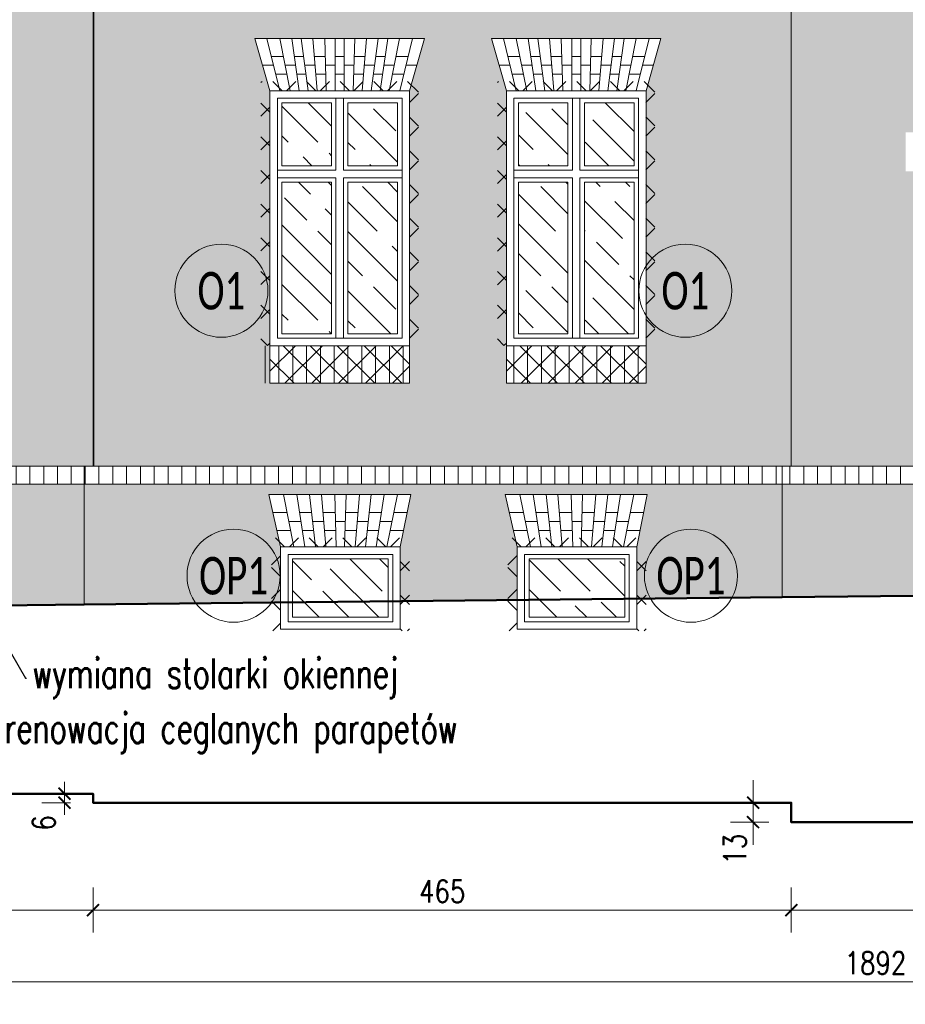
# Model space of a CAD drawing. Header units: millimetres. Extents: x 284606 to 569416, y -192995 to -95103.
# Tile 139 of 178: x 300021 to 300611, y -99036 to -98380. Entities that reach past the tile are written whole.
import ezdxf
from ezdxf import colors
from ezdxf.entities.mleader import LeaderData, LeaderLine
from ezdxf.enums import TextEntityAlignment as Align
from ezdxf.math import Vec2, Vec3

# ---------------------------------------------------------------- set-up
doc = ezdxf.new("R2010")
doc.units = ezdxf.units.MM
doc.layers.get('0').update_dxf_attribs({"lineweight": 0})
for name, color, linetype, lineweight in [('!STR_Elewacje 0.15', 10, 'Continuous', 15), ('!STR_Konstrukcja 0.20', 200, 'Continuous', 20), ('!STR_Konstrukcja 0.50', 72, 'Continuous', 50), ('!STR_Kreskowanie', 253, 'Continuous', 5), ('!STR_Ocieplenie 0.05', 1, 'Continuous', 5), ('!STR_Opisy 0.09', 8, 'Continuous', 9), ('!STR_Stolarka okienna', 72, 'Continuous', 15), ('!STR_Wymiarowanie', 254, 'Continuous', 9), ('EKO Opisy 0.09', 8, 'Continuous', 9)]:
    doc.layers.add(name, color=color, linetype=linetype, lineweight=lineweight)
doc.layers.add('!STR_Kreskowanie ścian', color=7, linetype='Continuous', lineweight=5, true_color=0xa6a6a6)
doc.styles.add('EKO 1-10', font='romans.shx', dxfattribs={"width": 0.8, "height": 15})
doc.styles.add('EKO CM 1-50', font='calibri.ttf', dxfattribs={"width": 0.8, "height": 12.5})
doc.styles.add('j-romans', font='romans.shx', dxfattribs={"width": 0.7})
doc.dimstyles.new('EKO wymiar 1-10', dxfattribs={"dimtxt": 15, "dimasz": 8, "dimexe": 15, "dimexo": 15, "dimgap": 5, "dimtad": 1, "dimdec": 0, "dimtxsty": 'EKO 1-10', "dimblk": 'ARCHTICK', "dimcen": 10, "dimdle": 15, "dimclrd": 256, "dimclre": 256, "dimclrt": 256, "dimazin": 2, "dimtfac": 1, "dimtdec": 0, "dimtmove": 2, "dimatfit": 3, "dimldrblk": 'ARCHTICK', "dimfxl": 15, "dimfxlon": 1, "dimlwd": -1, "dimlwe": -1, "dimarcsym": 0})

# ---------------------------------------------------------------- blocks, each defined once
blk = doc.blocks.new('okno 100x175')
at = {"layer": '!STR_Kreskowanie', "ltscale": 0.3}
h = blk.add_hatch(dxfattribs=at)
h.set_pattern_fill('GOST_WOOD', color=256, scale=7, angle=45)
h.set_pattern_definition([(135, (-591764.885, 207373.385), (29.6984848, 29.6984848), [70, -14]), (135, (-591745.086, 207373.385), (29.6984848, 29.6984848), [42, -10.5, 21, -10.5]), (135, (-591720.337, 207368.435), (29.6984848, 29.6984848), [70, -14])])
h.paths.add_polyline_path([(52, 162), (52, 120), (85, 120), (85, 162)])
h.paths.add_polyline_path([(8, 120), (41, 120), (41, 162), (8, 162)])
h.paths.add_polyline_path([(8, 8), (41, 8), (41, 109), (8, 109)])
h.paths.add_polyline_path([(52, 109), (52, 8), (85, 8), (85, 109)])
at = {"layer": '!STR_Kreskowanie ścian', "ltscale": 1.5}
h = blk.add_hatch(dxfattribs=at)
h.set_pattern_fill('ANSI31', color=256, scale=2.9, angle=45)
h.set_pattern_definition([(90, (-591764.885, 207373.385), (-9.2075, 9e-16), [])])
h.paths.add_polyline_path([(96.5, 0), (96.5, -25), (-3.5, -25), (-3.5, 0)])
at = {"layer": '!STR_Elewacje 0.15', "ltscale": 1.5}
for p, q in [((0, 170), (-9.97, 204.93)), ((102.97, 204.93), (-9.97, 204.93)), ((6.5, 170), (-2.01, 204.93)), ((13.5, 170), (6.57, 204.93)), ((19.5, 170), (14.54, 204.93)), ((25.5, 170), (20.91, 204.93)), ((31.5, 170), (28.63, 204.93)), ((37.5, 170), (36.5, 204.93)), ((43.5, 170), (43.5, 204.93)), ((49.5, 170), (49.5, 204.93)), ((55.5, 170), (56.5, 204.93)), ((61.5, 170), (64.37, 204.93)), ((67.5, 170), (72.09, 204.93)), ((73.5, 170), (78.46, 204.93)), ((79.5, 170), (86.43, 204.93)), ((86.5, 170), (95.01, 204.93)), ((93, 170), (102.97, 204.93)), ((8.95, 192.93), (0.92, 192.93)), ((22.49, 192.93), (16.24, 192.93)), ((36.84, 192.93), (29.62, 192.93)), ((49.5, 192.93), (43.5, 192.93)), ((63.38, 192.93), (56.16, 192.93)), ((76.76, 192.93), (70.51, 192.93)), ((92.08, 192.93), (84.05, 192.93)), ((2.38, 186.93), (-4.83, 186.93)), ((17.1, 186.93), (10.14, 186.93)), ((30.11, 186.93), (23.28, 186.93)), ((43.5, 186.93), (37.02, 186.93)), ((55.98, 186.93), (49.5, 186.93)), ((69.72, 186.93), (62.89, 186.93)), ((82.86, 186.93), (75.9, 186.93)), ((97.83, 186.93), (90.62, 186.93)), ((11.33, 180.93), (3.84, 180.93)), ((11.33, 180.93), (3.84, 180.93)), ((11.33, 180.93), (3.84, 180.93)), ((24.07, 180.93), (17.95, 180.93)), ((24.07, 180.93), (17.95, 180.93)), ((24.07, 180.93), (17.95, 180.93)), ((37.19, 180.93), (30.6, 180.93)), ((37.19, 180.93), (30.6, 180.93)), ((37.19, 180.93), (30.6, 180.93)), ((49.5, 180.93), (43.5, 180.93)), ((49.5, 180.93), (43.5, 180.93)), ((49.5, 180.93), (43.5, 180.93)), ((62.4, 180.93), (55.81, 180.93)), ((62.4, 180.93), (55.81, 180.93)), ((62.4, 180.93), (55.81, 180.93)), ((75.05, 180.93), (68.93, 180.93)), ((75.05, 180.93), (68.93, 180.93)), ((75.05, 180.93), (68.93, 180.93)), ((89.16, 180.93), (81.67, 180.93)), ((89.16, 180.93), (81.67, 180.93)), ((89.16, 180.93), (81.67, 180.93))]:
    blk.add_line(p, q, dxfattribs=at)
blk.add_lwpolyline([(93, 0), (0, 0), (0, -25), (93, -25)], close=True, dxfattribs=at)
at = {"layer": '!STR_Stolarka okienna', "ltscale": 1.5}
for points in [[(93, 0), (93, 170), (0, 170), (0, 0), (93, 0)], [(44, 165), (44, 117)], [(49, 165), (49, 117)], [(44, 117), (5, 117)], [(44, 112), (5, 112)], [(44, 112), (44, 5)], [(88, 117), (49, 117)], [(49, 112), (49, 5)], [(88, 112), (49, 112)]]:
    blk.add_lwpolyline(points, dxfattribs=at)
for points in [[(88, 5), (88, 165), (5, 165), (5, 5)], [(41, 162), (8, 162), (8, 120), (41, 120)], [(85, 162), (52, 162), (52, 120), (85, 120)], [(88, 112), (49, 112), (49, 5), (88, 5)], [(41, 109), (8, 109), (8, 8), (41, 8)], [(85, 109), (52, 109), (52, 8), (85, 8)]]:
    blk.add_lwpolyline(points, close=True, dxfattribs=at)
blk = doc.blocks.new('_ArchTick')
at = {"color": 0, "linetype": 'ByBlock', "const_width": 0.15}
blk.add_lwpolyline([(-0.5, -0.5), (0.5, 0.5)], dxfattribs=at)
blk = doc.blocks.new('*D535')
at = {"layer": '!STR_Wymiarowanie', "ltscale": 1.5, "transparency": 16777216}
for p, q in [((299654.08, -98958.69), (299654.08, -98988.69)), ((300069.47, -98958.69), (300069.47, -98988.69)), ((299639.08, -98973.69), (300084.47, -98973.69))]:
    blk.add_line(p, q, dxfattribs=at)
at = {"layer": 'Defpoints', "color": 0, "ltscale": 1.5, "transparency": 16777216}
for p in [(299654.08, -98896.07), (300069.47, -98902.07), (300069.47, -98973.69)]:
    blk.add_point(p, dxfattribs=at)
at = {"layer": '!STR_Wymiarowanie', "ltscale": 1.5, "transparency": 16777216, "xscale": 8, "yscale": 8, "zscale": 8, "rotation": 180}
blk.add_blockref('_ArchTick', (299654.08, -98973.69), dxfattribs=at)
at = {"layer": '!STR_Wymiarowanie', "ltscale": 1.5, "transparency": 16777216, "xscale": 8, "yscale": 8, "zscale": 8}
blk.add_blockref('_ArchTick', (300069.47, -98973.69), dxfattribs=at)
at = {"layer": '!STR_Wymiarowanie', "ltscale": 1.5, "transparency": 16777216, "insert": (299861.78, -98961.19), "char_height": 15, "attachment_point": 5, "style": 'EKO 1-10'}
blk.add_mtext('415', dxfattribs=at)
blk = doc.blocks.new('*D536')
at = {"layer": '!STR_Wymiarowanie', "ltscale": 1.5, "transparency": 16777216}
for p, q in [((300069.47, -98958.69), (300069.47, -98988.69)), ((300534.73, -98958.69), (300534.73, -98988.69)), ((300054.47, -98973.69), (300549.73, -98973.69))]:
    blk.add_line(p, q, dxfattribs=at)
at = {"layer": 'Defpoints', "color": 0, "ltscale": 1.5, "transparency": 16777216}
for p in [(300069.47, -98902.07), (300534.73, -98915.07), (300534.73, -98973.69)]:
    blk.add_point(p, dxfattribs=at)
at = {"layer": '!STR_Wymiarowanie', "ltscale": 1.5, "transparency": 16777216, "xscale": 8, "yscale": 8, "zscale": 8, "rotation": 180}
blk.add_blockref('_ArchTick', (300069.47, -98973.69), dxfattribs=at)
at = {"layer": '!STR_Wymiarowanie', "ltscale": 1.5, "transparency": 16777216, "xscale": 8, "yscale": 8, "zscale": 8}
blk.add_blockref('_ArchTick', (300534.73, -98973.69), dxfattribs=at)
at = {"layer": '!STR_Wymiarowanie', "ltscale": 1.5, "transparency": 16777216, "insert": (300302.1, -98961.19), "char_height": 15, "attachment_point": 5, "style": 'EKO 1-10'}
blk.add_mtext('465', dxfattribs=at)
blk = doc.blocks.new('*D537')
at = {"layer": '!STR_Wymiarowanie', "ltscale": 1.5, "transparency": 16777216}
for p, q in [((300534.73, -98958.69), (300534.73, -98988.69)), ((301111.86, -98958.69), (301111.86, -98988.69)), ((300519.73, -98973.69), (301126.86, -98973.69))]:
    blk.add_line(p, q, dxfattribs=at)
at = {"layer": 'Defpoints', "color": 0, "ltscale": 1.5, "transparency": 16777216}
for p in [(300534.73, -98915.07), (301111.86, -98915.07), (301111.86, -98973.69)]:
    blk.add_point(p, dxfattribs=at)
at = {"layer": '!STR_Wymiarowanie', "ltscale": 1.5, "transparency": 16777216, "xscale": 8, "yscale": 8, "zscale": 8, "rotation": 180}
blk.add_blockref('_ArchTick', (300534.73, -98973.69), dxfattribs=at)
at = {"layer": '!STR_Wymiarowanie', "ltscale": 1.5, "transparency": 16777216, "xscale": 8, "yscale": 8, "zscale": 8}
blk.add_blockref('_ArchTick', (301111.86, -98973.69), dxfattribs=at)
at = {"layer": '!STR_Wymiarowanie', "ltscale": 1.5, "transparency": 16777216, "insert": (300823.3, -98961.19), "char_height": 15, "attachment_point": 5, "style": 'EKO 1-10'}
blk.add_mtext('577', dxfattribs=at)
blk = doc.blocks.new('*D540')
at = {"layer": '!STR_Wymiarowanie', "ltscale": 1.5, "transparency": 16777216}
for p, q in [((300509.28, -98887.07), (300509.28, -98930.07)), ((300519.73, -98902.07), (300494.28, -98902.07)), ((300519.73, -98915.07), (300494.28, -98915.07))]:
    blk.add_line(p, q, dxfattribs=at)
at = {"layer": 'Defpoints', "color": 0, "ltscale": 1.5, "transparency": 16777216}
for p in [(300534.73, -98902.07), (300509.28, -98915.07), (300534.73, -98915.07)]:
    blk.add_point(p, dxfattribs=at)
at = {"layer": '!STR_Wymiarowanie', "ltscale": 1.5, "transparency": 16777216, "xscale": 8, "yscale": 8, "zscale": 8}
for p, rotation in [((300509.28, -98902.07), 90), ((300509.28, -98915.07), 270)]:
    blk.add_blockref('_ArchTick', p, dxfattribs=dict(at, rotation=rotation))
at = {"layer": '!STR_Wymiarowanie', "ltscale": 1.5, "transparency": 16777216, "insert": (300497.11, -98933.03), "char_height": 15, "attachment_point": 5, "rotation": 90, "style": 'EKO 1-10'}
blk.add_mtext('13', dxfattribs=at)
blk = doc.blocks.new('*D541')
at = {"layer": '!STR_Wymiarowanie', "ltscale": 1.5, "transparency": 16777216}
for p, q in [((300050.37, -98896.07), (300050.37, -98888.07)), ((300054.47, -98896.07), (300035.37, -98896.07)), ((300050.37, -98896.07), (300050.37, -98902.07)), ((300054.47, -98902.07), (300035.37, -98902.07)), ((300050.37, -98902.07), (300050.37, -98910.07))]:
    blk.add_line(p, q, dxfattribs=at)
at = {"layer": 'Defpoints', "color": 0, "ltscale": 1.5, "transparency": 16777216}
for p in [(300069.47, -98896.07), (300050.37, -98902.07), (300069.47, -98902.07)]:
    blk.add_point(p, dxfattribs=at)
at = {"layer": '!STR_Wymiarowanie', "ltscale": 1.5, "transparency": 16777216, "xscale": 8, "yscale": 8, "zscale": 8}
for p, rotation in [((300050.37, -98896.07), 270), ((300050.37, -98902.07), 90)]:
    blk.add_blockref('_ArchTick', p, dxfattribs=dict(at, rotation=rotation))
at = {"layer": '!STR_Wymiarowanie', "ltscale": 1.5, "transparency": 16777216, "insert": (300036.63, -98915.55), "char_height": 15, "attachment_point": 5, "rotation": 90, "style": 'EKO 1-10'}
blk.add_mtext('6', dxfattribs=at)
blk = doc.blocks.new('*D544')
at = {"layer": '!STR_Wymiarowanie', "ltscale": 1.5, "transparency": 16777216}
for p, q in [((299644.72, -99006.5), (299644.72, -99036.5)), ((301536.86, -99006.5), (301536.86, -99036.5)), ((299629.72, -99021.5), (301551.86, -99021.5))]:
    blk.add_line(p, q, dxfattribs=at)
at = {"layer": 'Defpoints', "color": 0, "ltscale": 1.5, "transparency": 16777216}
for p in [(299644.72, -98896.07), (301536.86, -98896.07), (301536.86, -99021.5)]:
    blk.add_point(p, dxfattribs=at)
at = {"layer": '!STR_Wymiarowanie', "ltscale": 1.5, "transparency": 16777216, "xscale": 8, "yscale": 8, "zscale": 8, "rotation": 180}
blk.add_blockref('_ArchTick', (299644.72, -99021.5), dxfattribs=at)
at = {"layer": '!STR_Wymiarowanie', "ltscale": 1.5, "transparency": 16777216, "xscale": 8, "yscale": 8, "zscale": 8}
blk.add_blockref('_ArchTick', (301536.86, -99021.5), dxfattribs=at)
at = {"layer": '!STR_Wymiarowanie', "ltscale": 1.5, "transparency": 16777216, "insert": (300590.79, -99009), "char_height": 15, "attachment_point": 5, "style": 'EKO 1-10'}
blk.add_mtext('1892', dxfattribs=at)
blk = doc.blocks.new('okno piwnicy')
at = {"layer": '!STR_Kreskowanie', "ltscale": 0.3}
h = blk.add_hatch(dxfattribs=at)
h.set_pattern_fill('GOST_WOOD', color=256, scale=7, angle=45)
h.set_pattern_definition([(135, (-287916.425, 101495.86), (29.698485, 29.698485), [70, -14]), (135, (-287896.626, 101495.86), (29.698485, 29.698485), [42, -10.5, 21, -10.5]), (135, (-287871.878, 101490.91), (29.698485, 29.698485), [70, -14])])
h.paths.add_polyline_path([(71.78, 46.96), (8, 46.96), (8, 8), (71.78, 8)])
at = {"layer": '!STR_Elewacje 0.15', "ltscale": 1.5}
for p, q in [((86.71, 89.89), (-7.84, 89.89)), ((0, 54.96), (-7.84, 89.89)), ((8.88, 54.96), (1.96, 89.89)), ((16.15, 54.96), (10.78, 89.89)), ((23.25, 54.96), (19.37, 89.89)), ((30.13, 54.96), (27.27, 89.89)), ((37.13, 54.96), (36.13, 89.89)), ((42.65, 54.96), (43.65, 89.89)), ((49.65, 54.96), (52.51, 89.89)), ((56.53, 54.96), (60.41, 89.89)), ((63.63, 54.96), (69, 89.89)), ((70.9, 54.96), (77.82, 89.89)), ((79.78, 54.96), (86.71, 89.89)), ((4.34, 77.89), (-5.15, 77.89)), ((20.7, 77.89), (12.63, 77.89)), ((36.48, 77.89), (28.25, 77.89)), ((43.3, 77.89), (51.53, 77.89)), ((59.08, 77.89), (67.16, 77.89)), ((75.44, 77.89), (84.33, 77.89)), ((6.72, 65.89), (-2.45, 65.89)), ((6.72, 65.89), (-2.45, 65.89)), ((6.72, 65.89), (-2.45, 65.89)), ((13.55, 71.89), (5.53, 71.89)), ((22.03, 65.89), (14.47, 65.89)), ((22.03, 65.89), (14.47, 65.89)), ((22.03, 65.89), (14.47, 65.89)), ((28.74, 71.89), (21.37, 71.89)), ((36.82, 65.89), (29.24, 65.89)), ((36.82, 65.89), (29.24, 65.89)), ((36.82, 65.89), (29.24, 65.89)), ((43.13, 71.89), (36.65, 71.89)), ((42.96, 65.89), (50.54, 65.89)), ((42.96, 65.89), (50.54, 65.89)), ((42.96, 65.89), (50.54, 65.89)), ((51.04, 71.89), (58.41, 71.89)), ((57.75, 65.89), (65.31, 65.89)), ((57.75, 65.89), (65.31, 65.89)), ((57.75, 65.89), (65.31, 65.89)), ((66.23, 71.89), (74.25, 71.89)), ((73.06, 65.89), (81.95, 65.89)), ((73.06, 65.89), (81.95, 65.89)), ((73.06, 65.89), (81.95, 65.89))]:
    blk.add_line(p, q, dxfattribs=at)
at = {"layer": '!STR_Stolarka okienna', "ltscale": 1.5}
for points in [[(0, 54.96), (79.78, 54.96), (79.78, 0), (0, 0)], [(5, 49.96), (74.78, 49.96), (74.78, 5), (5, 5)], [(8, 46.96), (71.78, 46.96), (71.78, 8), (8, 8)]]:
    blk.add_lwpolyline(points, close=True, dxfattribs=at)
blk = doc.blocks.new('KÓLKO')
at = {"layer": '!STR_Opisy 0.09'}
blk.add_circle((0, -15.51), 15.51, dxfattribs=at)
at = {"layer": '!STR_Opisy 0.09', "style": 'EKO 1-10', "width": 0.8}
blk.add_attdef('NR', text='', height=15, dxfattribs=at).set_placement((0, -15.51), align=Align.MIDDLE_CENTER)

msp = doc.modelspace()

# ---------------------------------------------------------------- hatches: boundary and pattern name
at = {"layer": '!STR_Kreskowanie ścian', "ltscale": 0.3}
h = msp.add_hatch(dxfattribs=at)
h.set_pattern_fill('AR-B816', color=256, scale=0.04)
h.set_pattern_definition([(0, (11300.432, 0), (0, 8.128), []), (90, (11300.432, 0), (-8.128, 8.128), [8.128, -8.128])])
h.paths.add_polyline_path([(300069.47, -98367.53), (300019.47, -98367.53), (299644.72, -98367.53), (299644.72, -98677.57), (300069.47, -98677.57)])
h.paths.add_polyline_path([(299804.33, -98622.33), (299804.33, -98597.33), (299804.33, -98427.33), (299794.36, -98392.41), (299920.31, -98392.41), (299910.33, -98427.33), (299910.33, -98597.33), (299910.33, -98622.33)], flags=16)
h.paths.add_polyline_path([(299809.33, -98592.33), (299809.33, -98432.33), (299905.33, -98432.33), (299905.33, -98592.33), (299860.33, -98592.33)], flags=0)
h.paths.add_polyline_path([(299812.33, -98589.33), (299812.33, -98488.33), (299852.33, -98488.33), (299852.33, -98589.33)], flags=0)
h.paths.add_polyline_path([(299863.33, -98589.33), (299863.33, -98488.33), (299902.33, -98488.33), (299902.33, -98589.33)], flags=0)
h.paths.add_polyline_path([(299748.33, -98481.09), (299748.33, -98455.09), (299772.33, -98455.09), (299772.33, -98481.09)], flags=16)
h.paths.add_polyline_path([(299724.33, -98481.09), (299700.33, -98481.09), (299700.33, -98455.09), (299724.33, -98455.09)], flags=16)
h.paths.add_polyline_path([(299812.33, -98477.33), (299812.33, -98435.33), (299852.33, -98435.33), (299852.33, -98477.33)], flags=0)
h.paths.add_polyline_path([(299863.33, -98477.33), (299863.33, -98435.33), (299902.33, -98435.33), (299902.33, -98477.33)], flags=0)
h.paths.add_polyline_path([(299812.25, -98404.41), (299820.29, -98404.41), (299821.48, -98410.41), (299828.43, -98410.41), (299827.58, -98404.41), (299833.82, -98404.41), (299834.61, -98410.41), (299841.44, -98410.41), (299840.95, -98404.41), (299848.18, -98404.41), (299848.35, -98410.41), (299854.83, -98410.41), (299854.83, -98404.41), (299860.83, -98404.41), (299860.83, -98410.41), (299867.32, -98410.41), (299867.49, -98404.41), (299874.71, -98404.41), (299874.22, -98410.41), (299881.06, -98410.41), (299881.84, -98404.41), (299888.09, -98404.41), (299887.24, -98410.41), (299894.19, -98410.41), (299895.38, -98404.41), (299903.42, -98404.41), (299900.49, -98416.41), (299893, -98416.41), (299894.19, -98410.41), (299887.24, -98410.41), (299886.38, -98416.41), (299880.27, -98416.41), (299881.06, -98410.41), (299874.22, -98410.41), (299873.73, -98416.41), (299867.15, -98416.41), (299867.32, -98410.41), (299860.83, -98410.41), (299860.83, -98416.41), (299854.83, -98416.41), (299854.83, -98410.41), (299848.35, -98410.41), (299848.52, -98416.41), (299841.94, -98416.41), (299841.44, -98410.41), (299834.61, -98410.41), (299835.4, -98416.41), (299829.28, -98416.41), (299828.43, -98410.41), (299821.48, -98410.41), (299822.67, -98416.41), (299815.17, -98416.41)], flags=0)
h.paths.add_polyline_path([(299942.33, -98481.09), (299942.33, -98455.09), (299966.33, -98455.09), (299966.33, -98481.09)], flags=16)
h.paths.add_polyline_path([(299990.33, -98481.09), (299990.33, -98455.09), (300014.33, -98455.09), (300014.33, -98481.09)], flags=16)
h.paths.add_polyline_path([(299810.06, -98696.57), (299904.61, -98696.57), (299897.68, -98731.5), (299897.68, -98771.67), (300063.47, -98769.92), (300063.47, -98689.57), (299638.72, -98689.57), (299638.72, -98774.39), (299817.9, -98772.5), (299817.9, -98731.5)])
h.paths.add_polyline_path([(300186.54, -98696.57), (300281.09, -98696.57), (300274.16, -98731.5), (300274.16, -98767.71), (300351.96, -98766.89), (300351.96, -98731.5), (300344.12, -98696.57), (300438.67, -98696.57), (300431.74, -98731.5), (300431.74, -98766.06), (300528.73, -98765.04), (300528.73, -98689.57), (300063.47, -98689.57), (300063.47, -98769.92), (300194.38, -98768.55), (300194.38, -98731.5)])
h.paths.add_polyline_path([(300534.73, -98367.53), (300484.73, -98367.53), (300484.73, -98357.53), (300472.42, -98357.53), (300472.42, -98347.53), (300093.03, -98347.53), (300089.47, -98367.53), (300069.95, -98367.53), (300069.95, -98677.57), (300534.73, -98677.57)])
h.paths.add_polyline_path([(300187.31, -98622.33), (300187.31, -98597.33), (300187.31, -98427.33), (300177.34, -98392.41), (300290.28, -98392.41), (300280.31, -98427.33), (300280.31, -98597.33), (300280.31, -98622.33)], flags=16)
h.paths.add_polyline_path([(300192.31, -98592.33), (300192.31, -98432.33), (300275.31, -98432.33), (300275.31, -98592.33), (300236.31, -98592.33)], flags=0)
h.paths.add_polyline_path([(300195.31, -98589.33), (300195.31, -98488.33), (300228.31, -98488.33), (300228.31, -98589.33)], flags=0)
h.paths.add_polyline_path([(300239.31, -98589.33), (300239.31, -98488.33), (300272.31, -98488.33), (300272.31, -98589.33)], flags=0)
h.paths.add_polyline_path([(300195.31, -98477.33), (300195.31, -98435.33), (300228.31, -98435.33), (300228.31, -98477.33)], flags=0)
h.paths.add_polyline_path([(300239.31, -98477.33), (300239.31, -98435.33), (300272.31, -98435.33), (300272.31, -98477.33)], flags=0)
h.paths.add_polyline_path([(300188.23, -98404.41), (300196.27, -98404.41), (300197.46, -98410.41), (300204.41, -98410.41), (300203.56, -98404.41), (300209.8, -98404.41), (300210.59, -98410.41), (300217.42, -98410.41), (300216.93, -98404.41), (300224.16, -98404.41), (300224.33, -98410.41), (300230.81, -98410.41), (300230.81, -98404.41), (300236.81, -98404.41), (300236.81, -98410.41), (300243.3, -98410.41), (300243.47, -98404.41), (300250.69, -98404.41), (300250.2, -98410.41), (300257.04, -98410.41), (300257.82, -98404.41), (300264.07, -98404.41), (300263.22, -98410.41), (300270.17, -98410.41), (300271.36, -98404.41), (300279.4, -98404.41), (300276.47, -98416.41), (300268.98, -98416.41), (300270.17, -98410.41), (300263.22, -98410.41), (300262.36, -98416.41), (300256.25, -98416.41), (300257.04, -98410.41), (300250.2, -98410.41), (300249.71, -98416.41), (300243.13, -98416.41), (300243.3, -98410.41), (300236.81, -98410.41), (300236.81, -98416.41), (300230.81, -98416.41), (300230.81, -98410.41), (300224.33, -98410.41), (300224.5, -98416.41), (300217.92, -98416.41), (300217.42, -98410.41), (300210.59, -98410.41), (300211.38, -98416.41), (300205.26, -98416.41), (300204.41, -98410.41), (300197.46, -98410.41), (300198.65, -98416.41), (300191.15, -98416.41)], flags=0)
h.paths.add_polyline_path([(300344.9, -98622.33), (300344.9, -98597.33), (300344.9, -98427.33), (300334.92, -98392.41), (300447.87, -98392.41), (300437.9, -98427.33), (300437.9, -98597.33), (300437.9, -98622.33)], flags=16)
h.paths.add_polyline_path([(300349.9, -98592.33), (300349.9, -98432.33), (300432.9, -98432.33), (300432.9, -98592.33), (300393.9, -98592.33)], flags=0)
h.paths.add_polyline_path([(300352.9, -98589.33), (300352.9, -98488.33), (300385.9, -98488.33), (300385.9, -98589.33)], flags=0)
h.paths.add_polyline_path([(300396.9, -98589.33), (300396.9, -98488.33), (300429.9, -98488.33), (300429.9, -98589.33)], flags=0)
h.paths.add_polyline_path([(300352.9, -98477.33), (300352.9, -98435.33), (300385.9, -98435.33), (300385.9, -98477.33)], flags=0)
h.paths.add_polyline_path([(300345.81, -98404.41), (300353.85, -98404.41), (300355.04, -98410.41), (300361.99, -98410.41), (300361.14, -98404.41), (300367.38, -98404.41), (300368.17, -98410.41), (300375.01, -98410.41), (300374.51, -98404.41), (300381.74, -98404.41), (300381.91, -98410.41), (300388.4, -98410.41), (300388.4, -98404.41), (300394.4, -98404.41), (300394.4, -98410.41), (300400.88, -98410.41), (300401.05, -98404.41), (300408.28, -98404.41), (300407.78, -98410.41), (300414.62, -98410.41), (300415.41, -98404.41), (300421.65, -98404.41), (300420.8, -98410.41), (300427.75, -98410.41), (300428.94, -98404.41), (300436.98, -98404.41), (300434.06, -98416.41), (300426.56, -98416.41), (300427.75, -98410.41), (300420.8, -98410.41), (300419.95, -98416.41), (300413.83, -98416.41), (300414.62, -98410.41), (300407.78, -98410.41), (300407.29, -98416.41), (300400.71, -98416.41), (300400.88, -98410.41), (300394.4, -98410.41), (300394.4, -98416.41), (300388.4, -98416.41), (300388.4, -98410.41), (300381.91, -98410.41), (300382.08, -98416.41), (300375.5, -98416.41), (300375.01, -98410.41), (300368.17, -98410.41), (300368.96, -98416.41), (300362.84, -98416.41), (300361.99, -98410.41), (300355.04, -98410.41), (300356.23, -98416.41), (300348.73, -98416.41)], flags=0)
h.paths.add_polyline_path([(300396.9, -98477.33), (300396.9, -98435.33), (300429.9, -98435.33), (300429.9, -98477.33)], flags=0)
h.paths.add_polyline_path([(301111.86, -98367.53), (300554.73, -98367.53), (300534.73, -98367.53), (300534.73, -98677.57), (301111.86, -98677.57)])
h.paths.add_polyline_path([(300949.02, -98622.33), (300856.02, -98622.33), (300856.02, -98597.33), (300856.02, -98427.33), (300846.05, -98392.41), (300959, -98392.41), (300949.02, -98427.33), (300949.02, -98597.33)], flags=16)
h.paths.add_polyline_path([(300944.02, -98592.33), (300905.02, -98592.33), (300861.02, -98592.33), (300861.02, -98432.33), (300944.02, -98432.33)], flags=0)
h.paths.add_polyline_path([(300941.02, -98589.33), (300908.02, -98589.33), (300908.02, -98488.33), (300941.02, -98488.33)], flags=0)
h.paths.add_polyline_path([(300897.02, -98589.33), (300864.02, -98589.33), (300864.02, -98488.33), (300897.02, -98488.33)], flags=0)
h.paths.add_polyline_path([(301002.32, -98481.09), (301002.32, -98455.09), (301026.32, -98455.09), (301026.32, -98481.09)], flags=16)
h.paths.add_polyline_path([(300941.02, -98477.33), (300908.02, -98477.33), (300908.02, -98435.33), (300941.02, -98435.33)], flags=0)
h.paths.add_polyline_path([(300897.02, -98477.33), (300864.02, -98477.33), (300864.02, -98435.33), (300897.02, -98435.33)], flags=0)
h.paths.add_polyline_path([(300790.44, -98622.33), (300697.44, -98622.33), (300697.44, -98597.33), (300697.44, -98427.33), (300687.47, -98392.41), (300800.41, -98392.41), (300790.44, -98427.33), (300790.44, -98597.33)], flags=16)
h.paths.add_polyline_path([(300945.18, -98416.41), (300937.69, -98416.41), (300938.88, -98410.41), (300931.93, -98410.41), (300931.08, -98416.41), (300924.96, -98416.41), (300925.75, -98410.41), (300918.91, -98410.41), (300918.42, -98416.41), (300911.84, -98416.41), (300912.01, -98410.41), (300905.52, -98410.41), (300905.52, -98416.41), (300899.52, -98416.41), (300899.52, -98410.41), (300893.04, -98410.41), (300893.21, -98416.41), (300886.63, -98416.41), (300886.14, -98410.41), (300879.3, -98410.41), (300880.09, -98416.41), (300873.97, -98416.41), (300873.12, -98410.41), (300866.17, -98410.41), (300867.36, -98416.41), (300859.86, -98416.41), (300856.94, -98404.41), (300864.98, -98404.41), (300866.17, -98410.41), (300873.12, -98410.41), (300872.27, -98404.41), (300878.51, -98404.41), (300879.3, -98410.41), (300886.14, -98410.41), (300885.64, -98404.41), (300892.87, -98404.41), (300893.04, -98410.41), (300899.52, -98410.41), (300899.52, -98404.41), (300905.52, -98404.41), (300905.52, -98410.41), (300912.01, -98410.41), (300912.18, -98404.41), (300919.4, -98404.41), (300918.91, -98410.41), (300925.75, -98410.41), (300926.53, -98404.41), (300932.78, -98404.41), (300931.93, -98410.41), (300938.88, -98410.41), (300940.07, -98404.41), (300948.11, -98404.41)], flags=0)
h.paths.add_polyline_path([(300785.44, -98592.33), (300702.44, -98592.33), (300702.44, -98432.33), (300785.44, -98432.33)], flags=0)
h.paths.add_polyline_path([(300782.44, -98589.33), (300705.44, -98589.33), (300705.44, -98435.33), (300782.44, -98435.33)], flags=0)
h.paths.add_polyline_path([(300786.6, -98416.41), (300779.11, -98416.41), (300780.3, -98410.41), (300773.35, -98410.41), (300772.49, -98416.41), (300766.38, -98416.41), (300767.16, -98410.41), (300760.33, -98410.41), (300759.84, -98416.41), (300753.25, -98416.41), (300753.43, -98410.41), (300746.94, -98410.41), (300746.94, -98416.41), (300740.94, -98416.41), (300740.94, -98410.41), (300734.46, -98410.41), (300734.63, -98416.41), (300728.05, -98416.41), (300727.55, -98410.41), (300720.72, -98410.41), (300721.51, -98416.41), (300715.39, -98416.41), (300714.54, -98410.41), (300707.58, -98410.41), (300708.77, -98416.41), (300701.28, -98416.41), (300698.36, -98404.41), (300706.4, -98404.41), (300707.58, -98410.41), (300714.54, -98410.41), (300713.69, -98404.41), (300719.93, -98404.41), (300720.72, -98410.41), (300727.55, -98410.41), (300727.06, -98404.41), (300734.29, -98404.41), (300734.46, -98410.41), (300740.94, -98410.41), (300740.94, -98404.41), (300746.94, -98404.41), (300746.94, -98410.41), (300753.43, -98410.41), (300753.6, -98404.41), (300760.82, -98404.41), (300760.33, -98410.41), (300767.16, -98410.41), (300767.95, -98404.41), (300774.2, -98404.41), (300773.35, -98410.41), (300780.3, -98410.41), (300781.49, -98404.41), (300789.52, -98404.41)], flags=0)
h.paths.add_polyline_path([(300634.86, -98481.09), (300610.86, -98481.09), (300610.86, -98455.09), (300634.86, -98455.09)], flags=16)
h.paths.add_polyline_path([(301117.86, -98689.57), (300528.73, -98689.57), (300528.73, -98765.04), (300704.51, -98763.19), (300704.51, -98731.5), (300696.67, -98696.57), (300791.22, -98696.57), (300784.29, -98731.5), (300784.29, -98762.35), (300863.09, -98761.53), (300863.09, -98731.5), (300855.25, -98696.57), (300949.8, -98696.57), (300942.87, -98731.5), (300942.87, -98760.69), (301117.86, -98758.85)])
h.paths.add_polyline_path([(301284.25, -98731.5), (301276.41, -98696.57), (301370.96, -98696.57), (301364.03, -98731.5), (301364.03, -98756.25), (301536.86, -98754.39), (301542.86, -98754.39), (301542.86, -98689.57), (301117.86, -98689.57), (301117.86, -98758.85), (301284.25, -98757.1)])
h.paths.add_polyline_path([(301536.86, -98367.53), (301305.51, -98367.53), (301111.86, -98367.53), (301111.86, -98677.57), (301536.86, -98677.57)])
h.paths.add_polyline_path([(301270.68, -98622.33), (301270.68, -98597.33), (301270.68, -98427.33), (301260.71, -98392.41), (301386.66, -98392.41), (301376.68, -98427.33), (301376.68, -98597.33), (301376.68, -98622.33)], flags=16)
h.paths.add_polyline_path([(301275.68, -98592.33), (301275.68, -98432.33), (301371.68, -98432.33), (301371.68, -98592.33), (301326.68, -98592.33)], flags=0)
h.paths.add_polyline_path([(301278.68, -98589.33), (301278.68, -98488.33), (301318.68, -98488.33), (301318.68, -98589.33)], flags=0)
h.paths.add_polyline_path([(301166.68, -98481.09), (301166.68, -98455.09), (301190.68, -98455.09), (301190.68, -98481.09)], flags=16)
h.paths.add_polyline_path([(301329.68, -98589.33), (301329.68, -98488.33), (301368.68, -98488.33), (301368.68, -98589.33)], flags=0)
h.paths.add_polyline_path([(301214.68, -98481.09), (301214.68, -98455.09), (301238.68, -98455.09), (301238.68, -98481.09)], flags=16)
h.paths.add_polyline_path([(301278.68, -98477.33), (301278.68, -98435.33), (301318.68, -98435.33), (301318.68, -98477.33)], flags=0)
h.paths.add_polyline_path([(301329.68, -98477.33), (301329.68, -98435.33), (301368.68, -98435.33), (301368.68, -98477.33)], flags=0)
h.paths.add_polyline_path([(301278.6, -98404.41), (301286.64, -98404.41), (301287.83, -98410.41), (301294.78, -98410.41), (301293.93, -98404.41), (301300.17, -98404.41), (301300.96, -98410.41), (301307.79, -98410.41), (301307.3, -98404.41), (301314.53, -98404.41), (301314.7, -98410.41), (301321.18, -98410.41), (301321.18, -98404.41), (301327.18, -98404.41), (301327.18, -98410.41), (301333.67, -98410.41), (301333.84, -98404.41), (301341.06, -98404.41), (301340.57, -98410.41), (301347.41, -98410.41), (301348.19, -98404.41), (301354.44, -98404.41), (301353.59, -98410.41), (301360.54, -98410.41), (301361.73, -98404.41), (301369.77, -98404.41), (301366.84, -98416.41), (301359.35, -98416.41), (301360.54, -98410.41), (301353.59, -98410.41), (301352.73, -98416.41), (301346.62, -98416.41), (301347.41, -98410.41), (301340.57, -98410.41), (301340.08, -98416.41), (301333.5, -98416.41), (301333.67, -98410.41), (301327.18, -98410.41), (301327.18, -98416.41), (301321.18, -98416.41), (301321.18, -98410.41), (301314.7, -98410.41), (301314.87, -98416.41), (301308.29, -98416.41), (301307.79, -98410.41), (301300.96, -98410.41), (301301.75, -98416.41), (301295.63, -98416.41), (301294.78, -98410.41), (301287.83, -98410.41), (301289.02, -98416.41), (301281.52, -98416.41)], flags=0)
h.paths.add_polyline_path([(301408.68, -98481.09), (301408.68, -98455.09), (301432.68, -98455.09), (301432.68, -98481.09)], flags=16)
h.paths.add_polyline_path([(301456.68, -98481.09), (301456.68, -98455.09), (301480.68, -98455.09), (301480.68, -98481.09)], flags=16)
h.paths.add_polyline_path([(301019.71, -98046.55), (300966.46, -98014.19), (300839.72, -98014.19), (300839.72, -97985.46), (300798.28, -97985.46), (300798.28, -98014.19), (300677.42, -98014.19), (300626.91, -98046.16), (300584.37, -98301.33), (301061.63, -98301.33)])
h.paths.add_polyline_path([(300949.02, -98301.71), (300856.02, -98301.71), (300856.02, -98106.71), (300846.05, -98071.79), (300959, -98071.79), (300949.02, -98106.71)])
h.paths.add_polyline_path([(300944.02, -98274.69), (300861.02, -98274.69)], flags=16)
h.paths.add_polyline_path([(300941.02, -98117.69), (300864.02, -98117.69)], flags=16)
h.paths.add_polyline_path([(300790.44, -98301.71), (300697.44, -98301.71), (300697.44, -98106.71), (300687.47, -98071.79), (300800.41, -98071.79), (300790.44, -98106.71)])
h.paths.add_polyline_path([(300785.44, -98271.71), (300702.44, -98271.71)], flags=16)
h.paths.add_polyline_path([(300782.44, -98268.71), (300705.44, -98268.71)], flags=16)
at = {"layer": '!STR_Kreskowanie ścian', "ltscale": 1.5}
h = msp.add_hatch(dxfattribs=at)
h.set_pattern_fill('ANSI31', color=256, scale=2.9, angle=45)
h.set_pattern_definition([(90, (9466.253, 2627.342), (-9.2075, 9e-16), [])])
h.paths.add_polyline_path([(301542.86, -98677.57), (299638.72, -98677.57), (299638.72, -98689.57), (301542.86, -98689.57)])
at = {"layer": '!STR_Ocieplenie 0.05', "lineweight": 5, "ltscale": 0.3, "true_color": 0x387fc2}
h = msp.add_hatch(dxfattribs=at)
h.set_pattern_fill('ANSI37', color=145, scale=5)
h.set_pattern_definition([(45, (2198.291, 3822.63), (-11.22532015, 11.22532015), []), (135, (2198.291, 3822.63), (-11.22532015, -11.22532015), [])])
h.paths.add_polyline_path([(300286.28, -98421.2), (300181.28, -98421.2), (300181.28, -98597.2), (300187.28, -98597.2), (300187.28, -98427.2), (300280.28, -98427.2), (300280.28, -98597.2), (300286.28, -98597.2)])
h = msp.add_hatch(dxfattribs=at)
h.set_pattern_fill('ANSI37', color=145, scale=5)
h.set_pattern_definition([(45, (2355.874, 3822.63), (-11.22532015, 11.22532015), []), (135, (2355.874, 3822.63), (-11.22532015, -11.22532015), [])])
h.paths.add_polyline_path([(300443.86, -98421.2), (300338.86, -98421.2), (300338.86, -98597.2), (300344.86, -98597.2), (300344.86, -98427.2), (300437.86, -98427.2), (300437.86, -98597.2), (300443.86, -98597.2)])
at = {"layer": '!STR_Ocieplenie 0.05', "lineweight": 5, "ltscale": 0.3, "true_color": 0xdb2724}
h = msp.add_hatch(dxfattribs=at)
h.set_pattern_fill('ANSI37', color=22, scale=4)
h.set_pattern_definition([(45, (-3521, 2489.374), (-8.9802561, 8.9802561), []), (135, (-3521, 2489.374), (-8.9802561, -8.9802561), [])])
h.paths.add_polyline_path([(300280.33, -98597.33), (300187.3, -98597.33), (300187.28, -98622.2), (300280.31, -98622.2)])
h = msp.add_hatch(dxfattribs=at)
h.set_pattern_fill('ANSI37', color=22, scale=4)
h.set_pattern_definition([(45, (-3363.418, 2489.374), (-8.9802561, 8.9802561), []), (135, (-3363.418, 2489.374), (-8.9802561, -8.9802561), [])])
h.paths.add_polyline_path([(300437.91, -98597.33), (300344.88, -98597.33), (300344.86, -98622.2), (300437.9, -98622.2)])
at = {"layer": '!STR_Ocieplenie 0.05', "lineweight": 5, "ltscale": 0.3, "true_color": 0x387fc2}
h = msp.add_hatch(dxfattribs=at)
h.set_pattern_fill('ANSI37', color=145, scale=5)
h.set_pattern_definition([(45, (2312.35, 3518.38), (-11.22532015, 11.22532015), []), (135, (2312.35, 3518.38), (-11.22532015, -11.22532015), [])])
h.paths.add_polyline_path([(300280.34, -98725.45), (300188.34, -98725.45), (300188.34, -98787.41), (300194.34, -98787.41), (300194.34, -98731.45), (300274.34, -98731.45), (300274.34, -98787.41), (300280.34, -98787.41)])
h = msp.add_hatch(dxfattribs=at)
h.set_pattern_fill('ANSI37', color=145, scale=5)
h.set_pattern_definition([(45, (2469.932, 3518.38), (-11.22532015, 11.22532015), []), (135, (2469.932, 3518.38), (-11.22532015, -11.22532015), [])])
h.paths.add_polyline_path([(300437.92, -98725.45), (300345.92, -98725.45), (300345.92, -98787.41), (300351.92, -98787.41), (300351.92, -98731.45), (300431.92, -98731.45), (300431.92, -98787.41), (300437.92, -98787.41)])

# ---------------------------------------------------------------- linework, layer by layer
at = {"layer": '!STR_Konstrukcja 0.20', "ltscale": 1.5}
for p, q in [((300069.47, -98367.53), (300069.47, -98677.57)), ((300534.73, -98677.57), (300534.73, -98367.53)), ((301536.86, -98677.57), (299644.72, -98677.57)), ((300063.47, -98677.57), (300063.47, -98769.92)), ((300528.73, -98677.57), (300528.73, -98765.04))]:
    msp.add_line(p, q, dxfattribs=at)
msp.add_lwpolyline([(300069.95, -98677.57), (300069.95, -98367.53)], dxfattribs=at)
for points in [[(299638.72, -98677.57), (301542.86, -98677.57), (301542.86, -98689.57), (299638.72, -98689.57)], [(299638.72, -98689.57), (301542.86, -98689.57), (301542.86, -98754.39), (299638.72, -98774.39)]]:
    msp.add_lwpolyline(points, close=True, dxfattribs=at)
at = {"layer": '!STR_Konstrukcja 0.50', "ltscale": 1.5}
for points in [[(301607.55, -98754.39), (301536.86, -98754.39), (301117.86, -98758.91), (300528.73, -98765.04), (300063.47, -98769.92), (299644.72, -98774.87), (299596.63, -98774.87)], [(299644.72, -98896.07), (300069.47, -98896.07), (300069.47, -98902.07), (300534.73, -98902.07), (300534.73, -98915.07), (301111.86, -98915.07), (301111.86, -98896.07), (301536.86, -98896.07)]]:
    msp.add_lwpolyline(points, dxfattribs=at)

# ---------------------------------------------------------------- block references
at = {"layer": '!STR_Konstrukcja 0.20', "ltscale": 1.5}
for p in [(300187.31, -98597.33), (300344.9, -98597.33)]:
    msp.add_blockref('okno 100x175', p, dxfattribs=at)
at = {"layer": '!STR_Wymiarowanie'}
for p in [(300194.38, -98786.46), (300351.96, -98786.46)]:
    msp.add_blockref('okno piwnicy', p, dxfattribs=at)
at = {"layer": 'EKO Opisy 0.09'}
ref = msp.add_blockref('KÓLKO', (300154.95, -98529.67), dxfattribs=dict(at, xscale=2, yscale=2, zscale=2))
ref.add_attrib('NR', 'O1', dxfattribs={"height": 25, "style": 'EKO CM 1-50', "width": 0.7}).set_placement((300154.95, -98560.68), align=Align.MIDDLE_CENTER)
ref = msp.add_blockref('KÓLKO', (300464.1, -98529.67), dxfattribs=dict(at, xscale=2, yscale=2, zscale=2))
ref.add_attrib('NR', 'O1', dxfattribs={"height": 25, "style": 'EKO CM 1-50', "width": 0.7}).set_placement((300464.1, -98560.68), align=Align.MIDDLE_CENTER)
ref = msp.add_blockref('KÓLKO', (300163.06, -98719.72), dxfattribs=dict(at, xscale=2, yscale=2, zscale=2))
ref.add_attrib('NR', 'OP1', dxfattribs={"height": 25, "style": 'EKO CM 1-50', "width": 0.7}).set_placement((300163.06, -98750.73), align=Align.MIDDLE_CENTER)
ref = msp.add_blockref('KÓLKO', (300467.84, -98719.72), dxfattribs=dict(at, xscale=2, yscale=2, zscale=2))
ref.add_attrib('NR', 'OP1', dxfattribs={"height": 25, "style": 'EKO CM 1-50', "width": 0.7}).set_placement((300467.84, -98750.73), align=Align.MIDDLE_CENTER)

# ---------------------------------------------------------------- dimensions: what is measured, and where the dimension line sits
at = {"layer": '!STR_Wymiarowanie', "ltscale": 1.5}
for base, p1, p2, picture, middle in [((300050.37, -98902.07), (300069.47, -98896.07), (300069.47, -98902.07), '*D541', (300036.63, -98915.55)), ((300509.28, -98915.07), (300534.73, -98902.07), (300534.73, -98915.07), '*D540', (300497.11, -98933.03))]:
    dim = msp.add_linear_dim(base=base, p1=p1, p2=p2, angle=90, dimstyle='EKO wymiar 1-10', dxfattribs=at)
    dim.commit()
    dim.dimension.update_dxf_attribs({"geometry": picture, "text_midpoint": middle, "dimtype": 160})
for base, p1, p2, picture, middle in [((301536.86, -99021.5), (299644.72, -98896.07), (301536.86, -98896.07), '*D544', (300590.79, -99009)), ((300069.47, -98973.69), (299654.08, -98896.07), (300069.47, -98902.07), '*D535', (299861.78, -98961.19)), ((300534.73, -98973.69), (300069.47, -98902.07), (300534.73, -98915.07), '*D536', (300302.1, -98961.19)), ((301111.86, -98973.69), (300534.73, -98915.07), (301111.86, -98915.07), '*D537', (300823.3, -98961.19))]:
    dim = msp.add_linear_dim(base=base, p1=p1, p2=p2, dimstyle='EKO wymiar 1-10', dxfattribs=at)
    dim.commit()
    dim.dimension.update_dxf_attribs({"geometry": picture, "text_midpoint": middle})

# ---------------------------------------------------------------- leaders
at = {"layer": '!STR_Opisy 0.09', "ltscale": 0.3}
ml = msp.add_multileader_mtext('Standard', dxfattribs=at)
ml.set_content('montaż parapetu', color=256, style='j-romans')
ml.set_leader_properties()
ml.build(insert=Vec2(0, 0))
ml.multileader.update_dxf_attribs({"text_right_attachment_type": 6, "dogleg_length": 0.36, "arrow_head_size": 8, "scale": 2})
ctx = ml.context
ctx.base_point, ctx.scale, ctx.char_height, ctx.arrow_head_size, ctx.landing_gap_size, ctx.plane_origin = Vec3(299053.51, -98861.32), 2, 20, 8, 4, Vec3(345914.64, -103176.33)
ctx.right_attachment = 6
notes = []
notes.append((ctx, [(0, (1, 1, 0), (299052.79, -98861.32), (1, 0), 0.72, [(1, [(298739.34, -98497.24)], 0, [])])]))
ctx.mtext.insert, ctx.mtext.width, ctx.mtext.flow_direction = Vec3(299057.51, -98847.99), 616.0275, 5
ml = msp.add_multileader_mtext('Standard', dxfattribs=at)
ml.set_content('wymiana stolarki okiennej', color=256, style='j-romans')
ml.set_leader_properties()
ml.build(insert=Vec2(0, 0))
ml.multileader.update_dxf_attribs({"text_right_attachment_type": 6, "dogleg_length": 0.36, "arrow_head_size": 8, "scale": 2})
ctx = ml.context
ctx.base_point, ctx.scale, ctx.char_height, ctx.arrow_head_size, ctx.landing_gap_size, ctx.plane_origin = Vec3(300025.1, -98819.14), 2, 20, 8, 4, Vec3(346702.05, -103134.14)
ctx.right_attachment = 6
notes.append((ctx, [(0, (1, 1, 0), (300024.38, -98819.14), (1, 0), 0.72, [(1, [(299875.08, -98559.8)], 0, [])])]))
ctx.mtext.insert, ctx.mtext.width, ctx.mtext.flow_direction = Vec3(300029.1, -98805.81), 616.0275, 5
ml = msp.add_multileader_mtext('Standard', dxfattribs=at)
ml.set_content('renowacja ceglanych parapetów', color=256, style='j-romans')
ml.set_leader_properties()
ml.build(insert=Vec2(0, 0))
ml.multileader.update_dxf_attribs({"text_right_attachment_type": 6, "dogleg_length": 0.36, "arrow_head_size": 8, "scale": 2})
ctx = ml.context
ctx.base_point, ctx.scale, ctx.char_height, ctx.arrow_head_size, ctx.landing_gap_size, ctx.plane_origin = Vec3(300006.56, -98855.63), 2, 20, 8, 4, Vec3(346889.67, -103134.14)
ctx.right_attachment = 6
notes.append((ctx, [(0, (1, 1, 0), (300005.84, -98855.63), (1, 0), 0.72, [(1, [(299867.41, -98608.9)], 0, [])])]))
ctx.mtext.insert, ctx.mtext.width, ctx.mtext.flow_direction = Vec3(300010.56, -98842.29), 616.0275, 5
ml = msp.add_multileader_mtext('Standard', dxfattribs=at)
ml.set_content('ocieplenie stropu piwnic', color=256, style='j-romans')
ml.set_leader_properties()
ml.build(insert=Vec2(0, 0))
ml.multileader.update_dxf_attribs({"text_right_attachment_type": 6, "dogleg_length": 0.36, "arrow_head_size": 8, "scale": 2})
ctx = ml.context
ctx.base_point, ctx.scale, ctx.char_height, ctx.arrow_head_size, ctx.landing_gap_size, ctx.plane_origin = Vec3(299054.07, -98821.06), 2, 20, 8, 4, Vec3(346482.16, -103189.58)
ctx.right_attachment = 6
notes.append((ctx, [(0, (1, 1, 0), (299053.35, -98821.06), (1, 0), 0.72, [(1, [(298956.02, -98680.07)], 0, [])])]))
ctx.mtext.insert, ctx.mtext.width, ctx.mtext.flow_direction = Vec3(299058.07, -98807.73), 616.0275, 5
for ctx, leaders in notes:
    for number, flags, end, landing, length, lines in leaders:
        leader = LeaderData()
        leader.index, (leader.has_last_leader_line, leader.has_dogleg_vector, leader.attachment_direction) = number, flags
        leader.last_leader_point, leader.dogleg_vector, leader.dogleg_length = Vec3(end), Vec3(landing), length
        for number, points, colour, breaks in lines:
            line = LeaderLine()
            line.index, line.vertices, line.color, line.breaks = number, Vec3.list(points), colors.encode_raw_color(colour), breaks
            leader.lines.append(line)
        ctx.leaders.append(leader)

doc.saveas('drawing.dxf')
